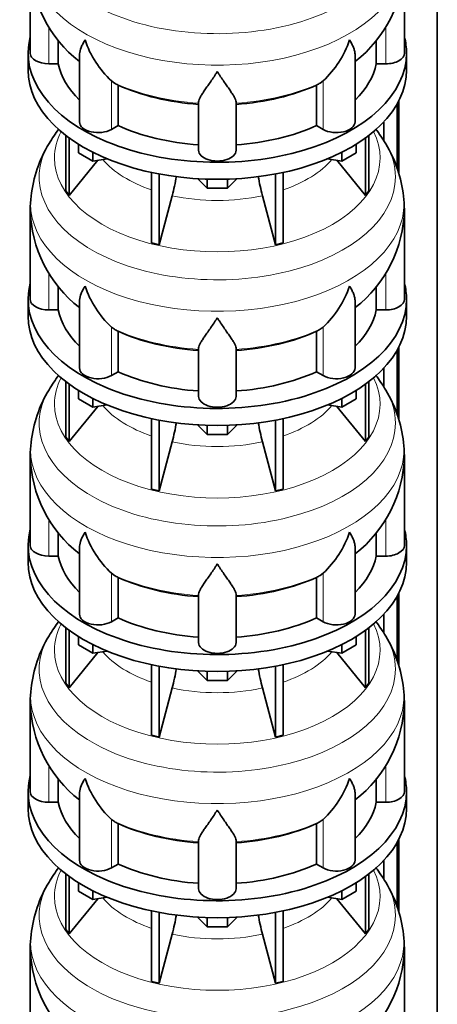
# Model space of a CAD drawing. Header units: millimetres. Extents: x 148 to 904, y -2845 to 2089.
# Tile 7 of 22: x 690 to 891, y -2332 to -1859. Entities that reach past the tile are written whole.
import ezdxf

# ---------------------------------------------------------------- set-up
doc = ezdxf.new("R2010")
doc.units = ezdxf.units.MM
doc.layers.add('MID_134-13', color=7, linetype='Continuous')
doc.layers.add('VSI134_DIFFUSORE', color=7, linetype='Continuous')

# ---------------------------------------------------------------- blocks, each defined once
blk = doc.blocks.new('SE4')
at = {"layer": 'MID_134-13', "color": 7, "linetype": 'Continuous', "lineweight": 35}
for p, q in [((891.05, -2554.67), (891.05, -1002.98)), ((871.79, -1898.98), (871.79, -1930.33)), ((872.54, -1897.57), (872.54, -1932.68)), ((865.27, -1907.76), (865.27, -1916.65)), ((871.79, -2017.37), (871.79, -2048.73)), ((872.54, -2015.96), (872.54, -2051.07)), ((865.27, -2026.15), (865.27, -2035.04)), ((871.79, -2135.77), (871.79, -2167.12)), ((872.54, -2134.36), (872.54, -2169.46)), ((865.27, -2144.54), (865.27, -2153.43)), ((871.79, -2254.16), (871.79, -2285.51)), ((872.54, -2252.75), (872.54, -2287.85)), ((865.27, -2262.93), (865.27, -2271.82))]:
    blk.add_line(p, q, dxfattribs=at)
at = {"layer": 'VSI134_DIFFUSORE', "color": 7, "linetype": 'Continuous', "lineweight": 35}
for p, q in [((695.24, -1831.53), (695.24, -1874.59)), ((875.24, -1874.59), (875.24, -1831.53)), ((708.77, -1879.79), (708.77, -1868.47)), ((861.71, -1868.37), (861.71, -1879.79)), ((694.24, -1874.59), (694.24, -1882.76)), ((876.24, -1882.76), (876.24, -1874.59)), ((704.24, -1879.79), (708.77, -1879.79)), ((718.96, -1875.49), (718.96, -1907.66)), ((851.51, -1907.66), (851.51, -1875.52)), ((861.71, -1879.79), (866.24, -1879.79)), ((735.75, -1889.04), (734.33, -1887.99)), ((836.15, -1887.99), (834.73, -1889.04)), ((737.53, -1909.48), (737.53, -1890.01)), ((832.95, -1890.01), (832.95, -1909.48)), ((776.24, -1921.36), (776.24, -1898.01)), ((794.24, -1921.36), (794.24, -1898.01)), ((734.33, -1911.33), (737.53, -1909.48)), ((832.95, -1909.48), (836.15, -1911.33)), ((712.41, -1914.26), (712.41, -1940.94)), ((713.94, -1915.4), (713.94, -1943.07)), ((856.53, -1915.4), (856.53, -1943.07)), ((858.07, -1914.26), (858.07, -1940.94)), ((718.48, -1922.52), (718.48, -1918.46)), ((725.42, -1926.52), (718.48, -1922.52)), ((725.42, -1926.52), (725.42, -1922.35)), ((845.05, -1926.52), (845.05, -1922.35)), ((851.99, -1922.52), (845.05, -1926.52)), ((851.99, -1922.52), (851.99, -1918.46)), ((713.94, -1943.07), (727.8, -1926.15)), ((732.25, -1925.47), (725.42, -1926.52)), ((845.05, -1926.52), (838.23, -1925.47)), ((842.67, -1926.15), (856.53, -1943.07)), ((753.54, -1932), (753.54, -1965.93)), ((816.93, -1932), (816.93, -1965.93)), ((757.24, -1932.75), (757.24, -1966.82)), ((780.33, -1939.65), (775.68, -1935)), ((780.33, -1939.65), (780.33, -1935.22)), ((794.8, -1935), (790.15, -1939.65)), ((790.15, -1939.65), (790.15, -1935.22)), ((813.24, -1932.75), (813.24, -1966.82)), ((712.41, -1940.94), (713.94, -1943.07)), ((790.15, -1939.65), (780.33, -1939.65)), ((856.53, -1943.07), (858.07, -1940.94)), ((757.24, -1966.82), (763.51, -1943.2)), ((806.96, -1943.2), (813.24, -1966.82)), ((695.24, -1949.93), (695.24, -1992.98)), ((875.24, -1992.98), (875.24, -1949.93)), ((753.54, -1965.93), (757.24, -1966.82)), ((813.24, -1966.82), (816.93, -1965.93)), ((708.77, -1998.18), (708.77, -1986.86)), ((861.71, -1986.76), (861.71, -1998.18)), ((694.24, -1992.98), (694.24, -2001.15)), ((876.24, -2001.15), (876.24, -1992.98)), ((704.24, -1998.18), (708.77, -1998.18)), ((718.96, -1993.89), (718.96, -2026.05)), ((851.51, -2026.05), (851.51, -1993.91)), ((861.71, -1998.18), (866.24, -1998.18)), ((735.75, -2007.43), (734.33, -2006.38)), ((836.15, -2006.38), (834.73, -2007.43)), ((737.53, -2027.88), (737.53, -2008.4)), ((832.95, -2008.4), (832.95, -2027.88)), ((776.24, -2039.75), (776.24, -2016.4)), ((794.24, -2039.75), (794.24, -2016.4)), ((734.33, -2029.72), (737.53, -2027.88)), ((832.95, -2027.88), (836.15, -2029.72)), ((712.41, -2032.65), (712.41, -2059.33)), ((713.94, -2033.8), (713.94, -2061.46)), ((856.53, -2033.8), (856.53, -2061.46)), ((858.07, -2032.65), (858.07, -2059.33)), ((718.48, -2040.91), (718.48, -2036.85)), ((725.42, -2044.91), (718.48, -2040.91)), ((725.42, -2044.91), (725.42, -2040.74)), ((845.05, -2044.91), (845.05, -2040.74)), ((851.99, -2040.91), (845.05, -2044.91)), ((851.99, -2040.91), (851.99, -2036.85)), ((713.94, -2061.46), (727.8, -2044.55)), ((732.25, -2043.86), (725.42, -2044.91)), ((845.05, -2044.91), (838.23, -2043.86)), ((842.67, -2044.55), (856.53, -2061.46)), ((753.54, -2050.4), (753.54, -2084.32)), ((816.93, -2050.4), (816.93, -2084.32)), ((757.24, -2051.14), (757.24, -2085.21)), ((780.33, -2058.05), (775.68, -2053.4)), ((780.33, -2058.05), (780.33, -2053.61)), ((794.8, -2053.4), (790.15, -2058.05)), ((790.15, -2058.05), (790.15, -2053.61)), ((813.24, -2051.14), (813.24, -2085.21)), ((712.41, -2059.33), (713.94, -2061.46)), ((790.15, -2058.05), (780.33, -2058.05)), ((856.53, -2061.46), (858.07, -2059.33)), ((757.24, -2085.21), (763.51, -2061.59)), ((806.96, -2061.59), (813.24, -2085.21)), ((695.24, -2068.32), (695.24, -2111.37)), ((875.24, -2111.37), (875.24, -2068.32)), ((753.54, -2084.32), (757.24, -2085.21)), ((813.24, -2085.21), (816.93, -2084.32)), ((708.77, -2116.57), (708.77, -2105.25)), ((861.71, -2105.15), (861.71, -2116.57)), ((694.24, -2111.37), (694.24, -2119.54)), ((876.24, -2119.54), (876.24, -2111.37)), ((704.24, -2116.57), (708.77, -2116.57)), ((718.96, -2112.28), (718.96, -2144.44)), ((851.51, -2144.44), (851.51, -2112.3)), ((861.71, -2116.57), (866.24, -2116.57)), ((735.75, -2125.82), (734.33, -2124.77)), ((836.15, -2124.77), (834.73, -2125.82)), ((737.53, -2146.27), (737.53, -2126.79)), ((832.95, -2126.79), (832.95, -2146.27)), ((776.24, -2158.14), (776.24, -2134.79)), ((794.24, -2158.14), (794.24, -2134.79)), ((734.33, -2148.12), (737.53, -2146.27)), ((832.95, -2146.27), (836.15, -2148.12)), ((712.41, -2151.04), (712.41, -2177.72)), ((713.94, -2152.19), (713.94, -2179.85)), ((856.53, -2152.19), (856.53, -2179.85)), ((858.07, -2151.04), (858.07, -2177.72)), ((718.48, -2159.3), (718.48, -2155.24)), ((725.42, -2163.31), (718.48, -2159.3)), ((725.42, -2163.31), (725.42, -2159.13)), ((845.05, -2163.31), (845.05, -2159.13)), ((851.99, -2159.3), (845.05, -2163.31)), ((851.99, -2159.3), (851.99, -2155.24)), ((713.94, -2179.85), (727.8, -2162.94)), ((732.25, -2162.25), (725.42, -2163.31)), ((845.05, -2163.31), (838.23, -2162.25)), ((842.67, -2162.94), (856.53, -2179.85)), ((753.54, -2168.79), (753.54, -2202.72)), ((816.93, -2168.79), (816.93, -2202.72)), ((757.24, -2169.53), (757.24, -2203.6)), ((780.33, -2176.44), (775.68, -2171.79)), ((780.33, -2176.44), (780.33, -2172)), ((794.8, -2171.79), (790.15, -2176.44)), ((790.15, -2176.44), (790.15, -2172)), ((813.24, -2169.53), (813.24, -2203.6)), ((712.41, -2177.72), (713.94, -2179.85)), ((790.15, -2176.44), (780.33, -2176.44)), ((856.53, -2179.85), (858.07, -2177.72)), ((757.24, -2203.6), (763.51, -2179.98)), ((806.96, -2179.98), (813.24, -2203.6)), ((695.24, -2186.71), (695.24, -2229.77)), ((875.24, -2229.77), (875.24, -2186.71)), ((753.54, -2202.72), (757.24, -2203.6)), ((813.24, -2203.6), (816.93, -2202.72)), ((708.77, -2234.96), (708.77, -2223.65)), ((861.71, -2223.55), (861.71, -2234.96)), ((694.24, -2229.77), (694.24, -2237.93)), ((876.24, -2237.93), (876.24, -2229.77)), ((704.24, -2234.96), (708.77, -2234.96)), ((718.96, -2230.67), (718.96, -2262.83)), ((851.51, -2262.83), (851.51, -2230.7)), ((861.71, -2234.96), (866.24, -2234.96)), ((735.75, -2244.21), (734.33, -2243.16)), ((836.15, -2243.16), (834.73, -2244.21)), ((737.53, -2264.66), (737.53, -2245.18)), ((832.95, -2245.18), (832.95, -2264.66)), ((776.24, -2276.53), (776.24, -2253.19)), ((794.24, -2276.53), (794.24, -2253.19)), ((734.33, -2266.51), (737.53, -2264.66)), ((832.95, -2264.66), (836.15, -2266.51)), ((712.41, -2269.43), (712.41, -2296.11)), ((713.94, -2270.58), (713.94, -2298.24)), ((856.53, -2270.58), (856.53, -2298.24)), ((858.07, -2269.43), (858.07, -2296.11)), ((718.48, -2277.69), (718.48, -2273.64)), ((725.42, -2281.7), (718.48, -2277.69)), ((725.42, -2281.7), (725.42, -2277.53)), ((845.05, -2281.7), (845.05, -2277.53)), ((851.99, -2277.69), (845.05, -2281.7)), ((851.99, -2277.69), (851.99, -2273.64)), ((713.94, -2298.24), (727.8, -2281.33)), ((732.25, -2280.64), (725.42, -2281.7)), ((845.05, -2281.7), (838.23, -2280.64)), ((842.67, -2281.33), (856.53, -2298.24)), ((753.54, -2287.18), (753.54, -2321.11)), ((816.93, -2287.18), (816.93, -2321.11)), ((757.24, -2287.92), (757.24, -2321.99)), ((780.33, -2294.83), (775.68, -2290.18)), ((780.33, -2294.83), (780.33, -2290.39)), ((794.8, -2290.18), (790.15, -2294.83)), ((790.15, -2294.83), (790.15, -2290.39)), ((813.24, -2287.92), (813.24, -2321.99)), ((712.41, -2296.11), (713.94, -2298.24)), ((790.15, -2294.83), (780.33, -2294.83)), ((856.53, -2298.24), (858.07, -2296.11)), ((757.24, -2321.99), (763.51, -2298.37)), ((806.96, -2298.37), (813.24, -2321.99)), ((695.24, -2305.1), (695.24, -2348.16)), ((875.24, -2348.16), (875.24, -2305.1)), ((753.54, -2321.11), (757.24, -2321.99)), ((813.24, -2321.99), (816.93, -2321.11))]:
    blk.add_line(p, q, dxfattribs=at)
at = {"layer": 'VSI134_DIFFUSORE', "color": 4, "linetype": 'Continuous', "lineweight": 9}
for p, q in [((704.24, -1879.79), (704.24, -1862.09)), ((866.24, -1879.79), (866.24, -1862.01)), ((734.33, -1911.33), (734.33, -1887.99)), ((836.15, -1911.33), (836.15, -1887.99)), ((704.24, -1998.18), (704.24, -1980.48)), ((866.24, -1998.18), (866.24, -1980.4)), ((734.33, -2029.72), (734.33, -2006.38)), ((836.15, -2029.72), (836.15, -2006.38)), ((704.24, -2116.57), (704.24, -2098.87)), ((866.24, -2116.57), (866.24, -2098.8)), ((734.33, -2148.12), (734.33, -2124.77)), ((836.15, -2148.12), (836.15, -2124.77)), ((704.24, -2234.96), (704.24, -2217.26)), ((866.24, -2234.96), (866.24, -2217.19)), ((734.33, -2266.51), (734.33, -2243.16)), ((836.15, -2266.51), (836.15, -2243.16))]:
    blk.add_line(p, q, dxfattribs=at)
at = {"layer": 'VSI134_DIFFUSORE', "color": 7, "linetype": 'Continuous', "lineweight": 35}
for centre, radius, start, end in [((756.25, -1830.44), 60.98, 181.1341, 232.2546), ((814.02, -1830.28), 61.22, 307.8544, 358.8284), ((766.83, -1853.03), 47.73, 198.6373, 227.0857), ((803.65, -1853.03), 47.73, 312.9143, 341.3628), ((743.66, -1876.65), 14.7, 237.4509, 245.3566), ((826.82, -1876.65), 14.7, 294.6434, 302.5491), ((762.32, -1952.18), 67.25, 142.3556, 149.5834), ((807.67, -1952.54), 67.84, 30.3417, 37.6305), ((756.17, -1949.94), 60.82, 148.4877, 173.8715), ((814.35, -1949.96), 60.78, 6.1562, 31.4203), ((673.67, -1918.88), 93.08, 344.857, 350.7509), ((895.49, -1919.09), 91.75, 189.3064, 195.2315), ((734.7, -1949.11), 39.42, 171.7414, 181.3593), ((745.43, -1954.72), 129.89, 2.1163, 4.9854), ((756.25, -1948.83), 60.98, 181.1341, 232.2546), ((814.02, -1948.67), 61.22, 307.8544, 358.8284), ((766.83, -1971.42), 47.73, 198.6373, 227.0857), ((803.65, -1971.42), 47.73, 312.9143, 341.3628), ((743.66, -1995.04), 14.7, 237.4509, 245.3566), ((826.82, -1995.04), 14.7, 294.6434, 302.5491), ((762.32, -2070.57), 67.25, 142.3556, 149.5834), ((807.67, -2070.93), 67.84, 30.3417, 37.6305), ((756.17, -2068.33), 60.82, 148.4877, 173.8715), ((814.35, -2068.35), 60.78, 6.1562, 31.4203), ((673.67, -2037.27), 93.08, 344.857, 350.7509), ((895.49, -2037.48), 91.75, 189.3064, 195.2315), ((734.7, -2067.5), 39.42, 171.7414, 181.3593), ((745.43, -2073.12), 129.89, 2.1163, 4.9854), ((756.25, -2067.23), 60.98, 181.1341, 232.2546), ((814.02, -2067.07), 61.22, 307.8544, 358.8284), ((766.83, -2089.81), 47.73, 198.6373, 227.0857), ((803.65, -2089.81), 47.73, 312.9143, 341.3628), ((743.66, -2113.43), 14.7, 237.4509, 245.3566), ((826.82, -2113.43), 14.7, 294.6434, 302.5491), ((762.32, -2188.96), 67.25, 142.3556, 149.5834), ((807.67, -2189.32), 67.84, 30.3417, 37.6305), ((756.17, -2186.72), 60.82, 148.4877, 173.8715), ((814.35, -2186.74), 60.78, 6.1562, 31.4203), ((673.67, -2155.67), 93.08, 344.857, 350.7509), ((895.49, -2155.87), 91.75, 189.3064, 195.2315), ((734.7, -2185.89), 39.42, 171.7414, 181.3593), ((745.43, -2191.51), 129.89, 2.1163, 4.9854), ((756.25, -2185.62), 60.98, 181.1341, 232.2546), ((814.02, -2185.46), 61.22, 307.8544, 358.8284), ((766.83, -2208.21), 47.73, 198.6373, 227.0857), ((803.65, -2208.21), 47.73, 312.9143, 341.3628), ((743.66, -2231.82), 14.7, 237.4509, 245.3566), ((826.82, -2231.82), 14.7, 294.6434, 302.5491), ((762.32, -2307.35), 67.25, 142.3556, 149.5834), ((807.67, -2307.71), 67.84, 30.3417, 37.6305), ((756.17, -2305.11), 60.82, 148.4877, 173.8715), ((814.35, -2305.13), 60.78, 6.1562, 31.4203), ((673.67, -2274.06), 93.08, 344.857, 350.7509), ((895.49, -2274.27), 91.75, 189.3064, 195.2315), ((734.7, -2304.28), 39.42, 171.7414, 181.3593), ((745.43, -2309.9), 129.89, 2.1163, 4.9854), ((756.25, -2304.01), 60.98, 181.1341, 232.2546), ((814.02, -2303.85), 61.22, 307.8544, 358.8284)]:
    blk.add_arc(centre, radius, start, end, dxfattribs=at)
at = {"layer": 'VSI134_DIFFUSORE', "color": 4, "linetype": 'Continuous', "lineweight": 9}
for centre, major_axis, start_param, end_param in [((785.24, -1815.82), (85.67, 0), 2.811676, 6.283185), ((785.24, -1828.57), (-89.83, 0), 0, 3.209257), ((785.24, -1853.12), (-79.5, 0), 0.898849, 1.457346), ((785.24, -1853.12), (79.5, 0), 4.82584, 5.384336), ((785.24, -1925.02), (-78.3, 0), 0, 3.425204), ((785.24, -1925.02), (-78.3, 0), 5.999574, 6.283185), ((785.24, -1934.21), (85.67, 0), 2.811676, 6.283185), ((785.24, -1934.21), (85.67, 0), 0, 0.328193), ((785.24, -1909.9), (-61.63, 0), 0.463231, 1.030574), ((785.24, -1909.9), (61.63, 0), 5.252612, 5.819954), ((785.24, -1946.96), (-89.83, 0), 0, 3.209257), ((785.24, -1946.96), (-89.83, 0), 6.215555, 6.283185), ((785.24, -1909.9), (-61.63, 0), 1.210556, 1.931037), ((785.24, -1971.51), (-79.5, 0), 0.898849, 1.457346), ((785.24, -1971.51), (79.5, 0), 4.82584, 5.384336), ((785.24, -2043.41), (-78.3, 0), 0, 3.425204), ((785.24, -2043.41), (-78.3, 0), 5.999574, 6.283185), ((785.24, -2052.6), (85.67, 0), 2.811676, 6.283185), ((785.24, -2052.6), (85.67, 0), 0, 0.328193), ((785.24, -2028.29), (-61.63, 0), 0.463231, 1.030574), ((785.24, -2028.29), (61.63, 0), 5.252612, 5.819954), ((785.24, -2065.36), (-89.83, 0), 0, 3.209257), ((785.24, -2065.36), (-89.83, 0), 6.215555, 6.283185), ((785.24, -2028.29), (-61.63, 0), 1.210556, 1.931037), ((785.24, -2089.9), (-79.5, 0), 0.898849, 1.457346), ((785.24, -2089.9), (79.5, 0), 4.82584, 5.384336), ((785.24, -2161.8), (-78.3, 0), 0, 3.425204), ((785.24, -2161.8), (-78.3, 0), 5.999574, 6.283185), ((785.24, -2170.99), (85.67, 0), 2.811676, 6.283185), ((785.24, -2170.99), (85.67, 0), 0, 0.328193), ((785.24, -2146.68), (-61.63, 0), 0.463231, 1.030574), ((785.24, -2146.68), (61.63, 0), 5.252612, 5.819954), ((785.24, -2183.75), (-89.83, 0), 0, 3.209257), ((785.24, -2183.75), (-89.83, 0), 6.215555, 6.283185), ((785.24, -2146.68), (-61.63, 0), 1.210556, 1.931037), ((785.24, -2208.29), (-79.5, 0), 0.898849, 1.457346), ((785.24, -2208.29), (79.5, 0), 4.82584, 5.384336), ((785.24, -2280.19), (-78.3, 0), 0, 3.425204), ((785.24, -2280.19), (-78.3, 0), 5.999574, 6.283185), ((785.24, -2289.38), (85.67, 0), 2.811676, 6.283185), ((785.24, -2289.38), (85.67, 0), 0, 0.328193), ((785.24, -2265.08), (-61.63, 0), 0.463231, 1.030574), ((785.24, -2265.08), (61.63, 0), 5.252612, 5.819954), ((785.24, -2302.14), (-89.83, 0), 0, 3.209257), ((785.24, -2302.14), (-89.83, 0), 6.215555, 6.283185), ((785.24, -2265.08), (-61.63, 0), 1.210556, 1.931037)]:
    blk.add_ellipse(centre, major_axis=major_axis, ratio=0.57735, start_param=start_param, end_param=end_param, dxfattribs=at)
at = {"layer": 'VSI134_DIFFUSORE', "color": 7, "linetype": 'Continuous', "lineweight": 35}
for centre, major_axis, start_param, end_param in [((785.24, -1874.59), (91, 0), 2.993207, 6.283185), ((785.24, -1874.59), (91, 0), 0, 0.148386), ((704.24, -1874.59), (9, 0), 3.141593, 4.712389), ((866.24, -1874.59), (-9, 0), 1.570796, 3.141593), ((785.24, -1874.59), (-77, 0), 0.117151, 0.534109), ((785.24, -1874.59), (77, 0), 5.749077, 6.166034), ((785.24, -1882.76), (-91, 0), 0, 3.141593), ((785.24, -1855.11), (-77, 0), 0.902549, 1.453645), ((785.24, -1855.11), (77, 0), 4.82954, 5.380636), ((727.96, -1907.66), (9, 0), 3.141593, 5.497787), ((842.51, -1907.66), (-9, 0), 0.785398, 3.141593), ((785.24, -1874.59), (-77, 0), 0.902549, 1.453645), ((785.24, -1874.59), (77, 0), 4.82954, 5.380636), ((785.24, -1921.36), (-9, 0), 0, 3.141593), ((785.24, -1992.98), (91, 0), 2.993207, 6.283185), ((785.24, -1992.98), (91, 0), 0, 0.148386), ((704.24, -1992.98), (9, 0), 3.141593, 4.712389), ((866.24, -1992.98), (-9, 0), 1.570796, 3.141593), ((785.24, -1992.98), (-77, 0), 0.117151, 0.534109), ((785.24, -1992.98), (77, 0), 5.749077, 6.166034), ((785.24, -2001.15), (-91, 0), 0, 3.141593), ((785.24, -1973.51), (-77, 0), 0.902549, 1.453645), ((785.24, -1973.51), (77, 0), 4.82954, 5.380636), ((727.96, -2026.05), (9, 0), 3.141593, 5.497787), ((842.51, -2026.05), (-9, 0), 0.785398, 3.141593), ((785.24, -1992.98), (-77, 0), 0.902549, 1.453645), ((785.24, -1992.98), (77, 0), 4.82954, 5.380636), ((785.24, -2039.75), (-9, 0), 0, 3.141593), ((785.24, -2111.37), (91, 0), 2.993207, 6.283185), ((785.24, -2111.37), (91, 0), 0, 0.148386), ((704.24, -2111.37), (9, 0), 3.141593, 4.712389), ((866.24, -2111.37), (-9, 0), 1.570796, 3.141593), ((785.24, -2111.37), (-77, 0), 0.117151, 0.534109), ((785.24, -2111.37), (77, 0), 5.749077, 6.166034), ((785.24, -2119.54), (-91, 0), 0, 3.141593), ((785.24, -2091.9), (-77, 0), 0.902549, 1.453645), ((785.24, -2091.9), (77, 0), 4.82954, 5.380636), ((727.96, -2144.44), (9, 0), 3.141593, 5.497787), ((842.51, -2144.44), (-9, 0), 0.785398, 3.141593), ((785.24, -2111.37), (-77, 0), 0.902549, 1.453645), ((785.24, -2111.37), (77, 0), 4.82954, 5.380636), ((785.24, -2158.14), (-9, 0), 0, 3.141593), ((785.24, -2229.77), (91, 0), 2.993207, 6.283185), ((785.24, -2229.77), (91, 0), 0, 0.148386), ((704.24, -2229.77), (9, 0), 3.141593, 4.712389), ((866.24, -2229.77), (-9, 0), 1.570796, 3.141593), ((785.24, -2229.77), (-77, 0), 0.117151, 0.534109), ((785.24, -2229.77), (77, 0), 5.749077, 6.166034), ((785.24, -2237.93), (-91, 0), 0, 3.141593), ((785.24, -2210.29), (-77, 0), 0.902549, 1.453645), ((785.24, -2210.29), (77, 0), 4.82954, 5.380636), ((727.96, -2262.83), (9, 0), 3.141593, 5.497787), ((842.51, -2262.83), (-9, 0), 0.785398, 3.141593), ((785.24, -2229.77), (-77, 0), 0.902549, 1.453645), ((785.24, -2229.77), (77, 0), 4.82954, 5.380636), ((785.24, -2276.53), (-9, 0), 0, 3.141593)]:
    blk.add_ellipse(centre, major_axis=major_axis, ratio=0.57735, start_param=start_param, end_param=end_param, dxfattribs=at)
for points, knots in [([(718.96, -1875.52), (718.96, -1875.36), (718.97, -1875.2), (719.05, -1874.02), (719.34, -1872.97), (720.01, -1871.29), (720.27, -1870.72), (720.73, -1869.83), (720.89, -1869.53), (721.14, -1869.07), (721.28, -1868.83), (721.41, -1868.6), (721.5, -1868.44), (721.55, -1868.36), (721.6, -1868.28)], [0.4600931, 0.4600931, 0.4600931, 0.4600931, 0.5, 0.5, 0.75, 0.75, 0.875, 0.875, 0.9375, 0.9375, 0.96875, 0.984375, 0.984375, 1, 1, 1, 1]), ([(851.51, -1875.53), (851.51, -1875.38), (851.51, -1875.22), (851.46, -1874.56), (851.37, -1874.05), (851.11, -1872.98), (850.92, -1872.43), (850.47, -1871.31), (850.21, -1870.73), (849.75, -1869.83), (849.59, -1869.53), (849.33, -1869.07), (849.24, -1868.91), (849.06, -1868.6), (848.97, -1868.44), (848.88, -1868.28)], [0.4604904, 0.4604904, 0.4604904, 0.4604904, 0.5, 0.5, 0.625, 0.625, 0.75, 0.75, 0.875, 0.875, 0.9375, 0.9375, 0.96875, 0.96875, 1, 1, 1, 1]), ([(785.24, -1883.5), (785.11, -1883.71), (784.97, -1883.93), (784.71, -1884.35), (784.57, -1884.55), (784.18, -1885.17), (783.91, -1885.58), (783.13, -1886.77), (782.61, -1887.53), (781.6, -1889.01), (781.1, -1889.72), (780.15, -1891.08), (779.7, -1891.72), (778.86, -1892.94), (778.46, -1893.52), (777.92, -1894.34), (777.75, -1894.6), (777.43, -1895.12), (777.27, -1895.37), (776.86, -1896.09), (776.64, -1896.53), (776.33, -1897.33), (776.24, -1897.69), (776.24, -1898.01)], [0, 0, 0, 0, 0.03125, 0.03125, 0.0625, 0.0625, 0.125, 0.125, 0.25, 0.25, 0.375, 0.375, 0.5, 0.5, 0.625, 0.625, 0.6875, 0.6875, 0.75, 0.75, 0.875, 0.875, 1, 1, 1, 1]), ([(794.24, -1898.01), (794.24, -1897.69), (794.15, -1897.33), (793.84, -1896.53), (793.61, -1896.09), (793.2, -1895.37), (793.05, -1895.12), (792.73, -1894.61), (792.56, -1894.34), (792.02, -1893.52), (791.62, -1892.94), (790.78, -1891.72), (790.32, -1891.08), (789.38, -1889.73), (788.88, -1889.01), (787.87, -1887.54), (787.35, -1886.77), (786.56, -1885.58), (786.3, -1885.17), (785.9, -1884.55), (785.77, -1884.35), (785.5, -1883.93), (785.37, -1883.71), (785.24, -1883.5)], [0, 0, 0, 0, 0.125, 0.125, 0.25, 0.25, 0.3125, 0.3125, 0.375, 0.375, 0.5, 0.5, 0.625, 0.625, 0.75, 0.75, 0.875, 0.875, 0.9375, 0.9375, 0.96875, 0.96875, 1, 1, 1, 1]), ([(718.96, -1993.91), (718.96, -1993.75), (718.97, -1993.59), (719.05, -1992.41), (719.34, -1991.36), (720.01, -1989.69), (720.27, -1989.11), (720.73, -1988.22), (720.89, -1987.92), (721.14, -1987.46), (721.28, -1987.23), (721.41, -1986.99), (721.5, -1986.83), (721.55, -1986.75), (721.6, -1986.68)], [0.4600931, 0.4600931, 0.4600931, 0.4600931, 0.5, 0.5, 0.75, 0.75, 0.875, 0.875, 0.9375, 0.9375, 0.96875, 0.984375, 0.984375, 1, 1, 1, 1]), ([(851.51, -1993.92), (851.51, -1993.77), (851.51, -1993.61), (851.46, -1992.95), (851.37, -1992.44), (851.11, -1991.38), (850.92, -1990.83), (850.47, -1989.7), (850.21, -1989.12), (849.75, -1988.23), (849.59, -1987.92), (849.33, -1987.46), (849.24, -1987.3), (849.06, -1986.99), (848.97, -1986.83), (848.88, -1986.68)], [0.4604904, 0.4604904, 0.4604904, 0.4604904, 0.5, 0.5, 0.625, 0.625, 0.75, 0.75, 0.875, 0.875, 0.9375, 0.9375, 0.96875, 0.96875, 1, 1, 1, 1]), ([(785.24, -2001.89), (785.11, -2002.11), (784.97, -2002.32), (784.71, -2002.74), (784.57, -2002.95), (784.18, -2003.56), (783.91, -2003.97), (783.13, -2005.16), (782.61, -2005.93), (781.6, -2007.4), (781.1, -2008.11), (780.15, -2009.47), (779.7, -2010.11), (778.86, -2011.33), (778.46, -2011.91), (777.92, -2012.73), (777.75, -2013), (777.43, -2013.51), (777.27, -2013.76), (776.86, -2014.48), (776.64, -2014.92), (776.33, -2015.72), (776.24, -2016.08), (776.24, -2016.4)], [0, 0, 0, 0, 0.03125, 0.03125, 0.0625, 0.0625, 0.125, 0.125, 0.25, 0.25, 0.375, 0.375, 0.5, 0.5, 0.625, 0.625, 0.6875, 0.6875, 0.75, 0.75, 0.875, 0.875, 1, 1, 1, 1]), ([(794.24, -2016.4), (794.24, -2016.08), (794.15, -2015.72), (793.84, -2014.92), (793.61, -2014.48), (793.2, -2013.76), (793.05, -2013.51), (792.73, -2013), (792.56, -2012.73), (792.02, -2011.91), (791.62, -2011.33), (790.78, -2010.11), (790.32, -2009.47), (789.38, -2008.12), (788.88, -2007.41), (787.87, -2005.93), (787.35, -2005.16), (786.56, -2003.97), (786.3, -2003.57), (785.9, -2002.95), (785.77, -2002.74), (785.5, -2002.32), (785.37, -2002.11), (785.24, -2001.89)], [0, 0, 0, 0, 0.125, 0.125, 0.25, 0.25, 0.3125, 0.3125, 0.375, 0.375, 0.5, 0.5, 0.625, 0.625, 0.75, 0.75, 0.875, 0.875, 0.9375, 0.9375, 0.96875, 0.96875, 1, 1, 1, 1]), ([(718.96, -2112.3), (718.96, -2112.14), (718.97, -2111.98), (719.05, -2110.8), (719.34, -2109.75), (720.01, -2108.08), (720.27, -2107.5), (720.73, -2106.61), (720.89, -2106.31), (721.14, -2105.85), (721.28, -2105.62), (721.41, -2105.38), (721.5, -2105.23), (721.55, -2105.15), (721.6, -2105.07)], [0.4600931, 0.4600931, 0.4600931, 0.4600931, 0.5, 0.5, 0.75, 0.75, 0.875, 0.875, 0.9375, 0.9375, 0.96875, 0.984375, 0.984375, 1, 1, 1, 1]), ([(851.51, -2112.32), (851.51, -2112.16), (851.51, -2112), (851.46, -2111.34), (851.37, -2110.83), (851.11, -2109.77), (850.92, -2109.22), (850.47, -2108.09), (850.21, -2107.51), (849.75, -2106.62), (849.59, -2106.31), (849.33, -2105.85), (849.24, -2105.7), (849.06, -2105.38), (848.97, -2105.22), (848.88, -2105.07)], [0.4604904, 0.4604904, 0.4604904, 0.4604904, 0.5, 0.5, 0.625, 0.625, 0.75, 0.75, 0.875, 0.875, 0.9375, 0.9375, 0.96875, 0.96875, 1, 1, 1, 1]), ([(785.24, -2120.29), (785.11, -2120.5), (784.97, -2120.71), (784.71, -2121.13), (784.57, -2121.34), (784.18, -2121.96), (783.91, -2122.36), (783.13, -2123.55), (782.61, -2124.32), (781.6, -2125.79), (781.1, -2126.51), (780.15, -2127.86), (779.7, -2128.5), (778.86, -2129.72), (778.46, -2130.3), (777.92, -2131.12), (777.75, -2131.39), (777.43, -2131.9), (777.27, -2132.15), (776.86, -2132.87), (776.64, -2133.31), (776.33, -2134.11), (776.24, -2134.47), (776.24, -2134.79)], [0, 0, 0, 0, 0.03125, 0.03125, 0.0625, 0.0625, 0.125, 0.125, 0.25, 0.25, 0.375, 0.375, 0.5, 0.5, 0.625, 0.625, 0.6875, 0.6875, 0.75, 0.75, 0.875, 0.875, 1, 1, 1, 1]), ([(794.24, -2134.79), (794.24, -2134.47), (794.15, -2134.11), (793.84, -2133.31), (793.61, -2132.87), (793.2, -2132.16), (793.05, -2131.91), (792.73, -2131.39), (792.56, -2131.12), (792.02, -2130.3), (791.62, -2129.73), (790.78, -2128.5), (790.32, -2127.86), (789.38, -2126.51), (788.88, -2125.8), (787.87, -2124.32), (787.35, -2123.56), (786.56, -2122.36), (786.3, -2121.96), (785.9, -2121.34), (785.77, -2121.13), (785.5, -2120.71), (785.37, -2120.5), (785.24, -2120.29)], [0, 0, 0, 0, 0.125, 0.125, 0.25, 0.25, 0.3125, 0.3125, 0.375, 0.375, 0.5, 0.5, 0.625, 0.625, 0.75, 0.75, 0.875, 0.875, 0.9375, 0.9375, 0.96875, 0.96875, 1, 1, 1, 1]), ([(718.96, -2230.69), (718.96, -2230.53), (718.97, -2230.37), (719.05, -2229.2), (719.34, -2228.14), (720.01, -2226.47), (720.27, -2225.9), (720.73, -2225.01), (720.89, -2224.7), (721.14, -2224.24), (721.28, -2224.01), (721.41, -2223.78), (721.5, -2223.62), (721.55, -2223.54), (721.6, -2223.46)], [0.4600931, 0.4600931, 0.4600931, 0.4600931, 0.5, 0.5, 0.75, 0.75, 0.875, 0.875, 0.9375, 0.9375, 0.96875, 0.984375, 0.984375, 1, 1, 1, 1]), ([(851.51, -2230.71), (851.51, -2230.55), (851.51, -2230.39), (851.46, -2229.74), (851.37, -2229.22), (851.11, -2228.16), (850.92, -2227.61), (850.47, -2226.48), (850.21, -2225.9), (849.75, -2225.01), (849.59, -2224.71), (849.33, -2224.24), (849.24, -2224.09), (849.06, -2223.78), (848.97, -2223.62), (848.88, -2223.46)], [0.4604904, 0.4604904, 0.4604904, 0.4604904, 0.5, 0.5, 0.625, 0.625, 0.75, 0.75, 0.875, 0.875, 0.9375, 0.9375, 0.96875, 0.96875, 1, 1, 1, 1]), ([(785.24, -2238.68), (785.11, -2238.89), (784.97, -2239.1), (784.71, -2239.52), (784.57, -2239.73), (784.18, -2240.35), (783.91, -2240.75), (783.13, -2241.94), (782.61, -2242.71), (781.6, -2244.19), (781.1, -2244.9), (780.15, -2246.25), (779.7, -2246.89), (778.86, -2248.12), (778.46, -2248.69), (777.92, -2249.51), (777.75, -2249.78), (777.43, -2250.3), (777.27, -2250.55), (776.86, -2251.27), (776.64, -2251.71), (776.33, -2252.5), (776.24, -2252.87), (776.24, -2253.19)], [0, 0, 0, 0, 0.03125, 0.03125, 0.0625, 0.0625, 0.125, 0.125, 0.25, 0.25, 0.375, 0.375, 0.5, 0.5, 0.625, 0.625, 0.6875, 0.6875, 0.75, 0.75, 0.875, 0.875, 1, 1, 1, 1]), ([(794.24, -2253.19), (794.24, -2252.87), (794.15, -2252.51), (793.84, -2251.71), (793.61, -2251.27), (793.2, -2250.55), (793.05, -2250.3), (792.73, -2249.78), (792.56, -2249.52), (792.02, -2248.7), (791.62, -2248.12), (790.78, -2246.9), (790.32, -2246.25), (789.38, -2244.9), (788.88, -2244.19), (787.87, -2242.71), (787.35, -2241.95), (786.56, -2240.75), (786.3, -2240.35), (785.9, -2239.73), (785.77, -2239.52), (785.5, -2239.1), (785.37, -2238.89), (785.24, -2238.68)], [0, 0, 0, 0, 0.125, 0.125, 0.25, 0.25, 0.3125, 0.3125, 0.375, 0.375, 0.5, 0.5, 0.625, 0.625, 0.75, 0.75, 0.875, 0.875, 0.9375, 0.9375, 0.96875, 0.96875, 1, 1, 1, 1])]:
    blk.add_open_spline(points, degree=3, knots=knots, dxfattribs=at)

msp = doc.modelspace()

# ---------------------------------------------------------------- block references
msp.add_blockref('SE4', (0, 0))

doc.saveas('drawing.dxf')
